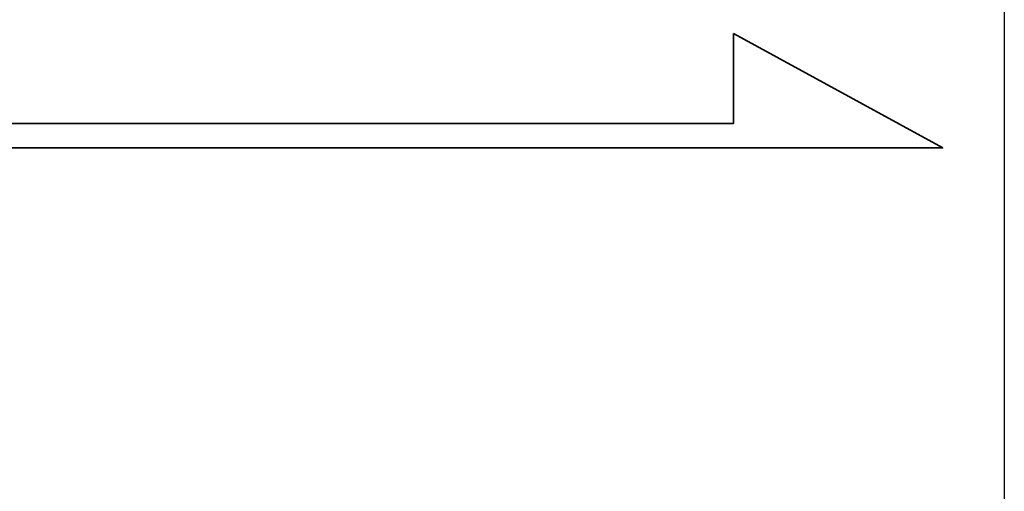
# Model space of a CAD drawing. Header units: millimetres. Extents: x -51 to 427, y -66 to 81.
# Tile 98 of 105: x 264.91 to 267, y 0.3 to 1.3. Entities that reach past the tile are written whole.
import ezdxf

# ---------------------------------------------------------------- set-up
doc = ezdxf.new("R2010")
doc.units = ezdxf.units.MM
for name, color, linetype in [('DIM', 4, 'Continuous'), ('layer 1', 7, 'Continuous'), ('OUT', 3, 'Continuous')]:
    doc.layers.add(name, color=color, linetype=linetype)

# ---------------------------------------------------------------- blocks, each defined once
blk = doc.blocks.new('TBI MOTION logo(完整正式版)')
at = {"layer": 'layer 1', "color": 22, "lineweight": 35}
blk.add_open_spline([(75.90875, -9.47875), (75.90875, -9.47875), (75.90875, -12.28625), (75.90875, -12.28625), (75.90875, -12.28625), (75.90875, -12.28625), (75.90875, -12.47875), (75.90875, -12.47875), (75.90875, -12.47875), (75.90875, -12.47875), (75.71625, -12.47875), (75.71625, -12.47875), (75.71625, -12.47875), (75.71625, -12.47875), (-88.32875, -12.47875), (-88.32875, -12.47875), (-88.32875, -12.47875), (-88.32875, -12.47875), (-88.32875, -13.29375), (-88.32875, -13.29375), (-88.32875, -13.29375), (-88.32875, -13.29375), (82.89125, -13.29375), (82.89125, -13.29375), (82.89125, -13.29375), (82.89125, -13.29375), (75.90875, -9.47875), (75.90875, -9.47875)], degree=3, knots=[0, 0, 0, 0, 0.14285714, 0.14285714, 0.14285714, 0.14285714, 0.28571429, 0.28571429, 0.28571429, 0.28571429, 0.42857143, 0.42857143, 0.42857143, 0.42857143, 0.57142857, 0.57142857, 0.57142857, 0.57142857, 0.71428571, 0.71428571, 0.71428571, 0.71428571, 0.85714286, 0.85714286, 0.85714286, 0.85714286, 1, 1, 1, 1], dxfattribs=at)

msp = doc.modelspace()

# ---------------------------------------------------------------- linework, layer by layer
at = {"layer": 'OUT', "color": 7, "linetype": 'Continuous'}
msp.add_line((267, 35.998), (267, 0), dxfattribs=at)

# ---------------------------------------------------------------- block references
at = {"layer": 'DIM', "xscale": 0.0636045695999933, "yscale": 0.0636045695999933, "zscale": 0.0636045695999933}
msp.add_blockref('TBI MOTION logo(完整正式版)', (261.5972, 1.8759), dxfattribs=at)

doc.saveas('drawing.dxf')
